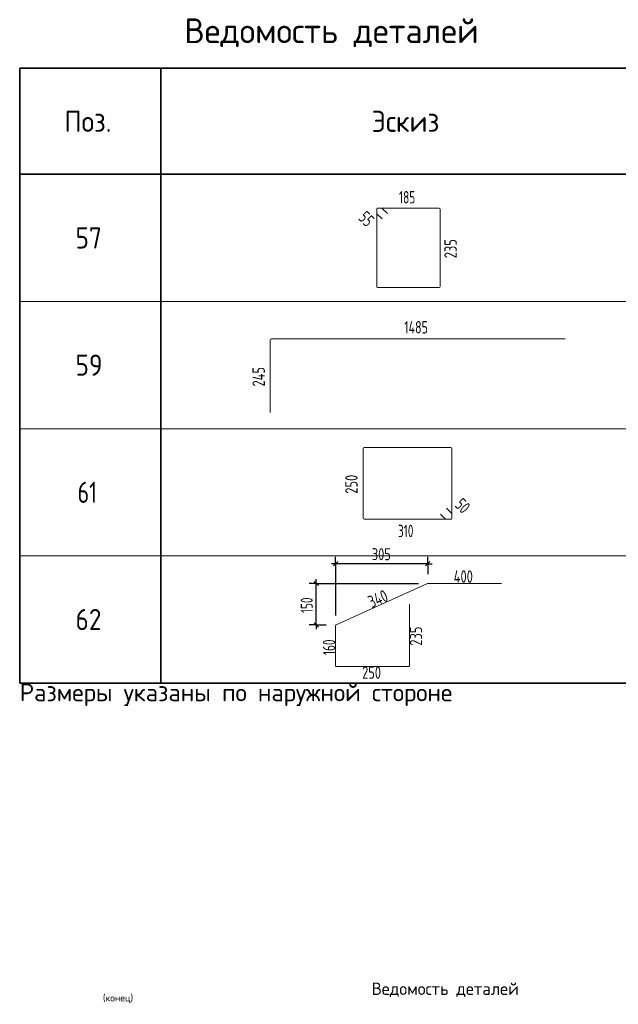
# Model space of a CAD drawing. Header units: metres. Extents: x -38 to 114, y -15 to 21.
# Tile 243 of 244: x 88 to 97, y 2 to 15. Entities that reach past the tile are written whole.
import ezdxf

# ---------------------------------------------------------------- set-up
doc = ezdxf.new("R2010")
doc.units = ezdxf.units.M
doc.layers.add('XR$7$Текст_ общее_1', color=7, linetype='Continuous', lineweight=13)
doc.styles.add('ISOCPEUR', font='txt')

msp = doc.modelspace()

# ---------------------------------------------------------------- linework, layer by layer
at = {"color": 7, "linetype": 'Continuous', "lineweight": 35, "transparency": 33554687}
for p, q in [((88.274, 14.7472), (97.274, 14.7472)), ((88.274, 13.2472), (88.274, 14.7472)), ((88.274, 14.7472), (88.274, 11.4472)), ((90.274, 13.2472), (90.274, 14.7472)), ((90.274, 14.7472), (90.274, 11.4472)), ((97.274, 13.2472), (88.274, 13.2472)), ((88.274, 12.9472), (88.274, 9.6472)), ((90.274, 12.9472), (90.274, 9.6472)), ((88.274, 11.1472), (88.274, 7.8472)), ((90.274, 11.1472), (90.274, 7.8472)), ((88.274, 9.3472), (88.274, 6.0472)), ((90.274, 9.3472), (90.274, 6.0472)), ((88.274, 6.0472), (97.274, 6.0472))]:
    msp.add_line(p, q, dxfattribs=at)
at = {"color": 40, "linetype": 'Continuous', "lineweight": 18, "transparency": 33554687}
for p, q in [((93.3277, 12.6975), (93.3277, 12.7565)), ((93.3277, 11.659), (93.3277, 12.7565)), ((93.404, 12.6166), (93.331, 12.6896)), ((93.3389, 12.7677), (94.212, 12.7677)), ((93.3389, 12.7677), (93.3979, 12.7677)), ((93.4058, 12.7644), (93.4788, 12.6914)), ((94.226, 12.7537), (94.226, 11.659)), ((94.212, 11.645), (93.3417, 11.645)), ((93.1345, 8.3812), (93.1345, 9.3677)), ((93.1502, 9.3834), (94.3749, 9.3834)), ((94.3906, 9.3677), (94.3906, 8.378)), ((94.3157, 8.5241), (94.3869, 8.4529)), ((94.378, 8.3655), (93.1502, 8.3655)), ((94.3032, 8.3692), (94.232, 8.4404)), ((94.378, 8.3655), (94.312, 8.3655)), ((94.3906, 8.444), (94.3906, 8.378)), ((92.7518, 6.8731), (94.049, 7.4568)), ((94.0526, 7.4576), (95.094, 7.4576)), ((93.7899, 7.1641), (93.7899, 6.2927)), ((92.7466, 6.2927), (92.7466, 6.865)), ((93.781, 6.2839), (92.7554, 6.2839))]:
    msp.add_line(p, q, dxfattribs=at)
at = {"color": 7, "linetype": 'Continuous', "lineweight": 13, "transparency": 33554687}
for p, q in [((88.274, 11.4472), (97.274, 11.4472)), ((88.274, 9.6472), (97.274, 9.6472)), ((88.274, 7.8472), (97.274, 7.8472)), ((88.274, 6.0472), (97.274, 6.0472))]:
    msp.add_line(p, q, dxfattribs=at)
at = {"color": 7, "linetype": 'Continuous', "lineweight": 18, "transparency": 33554687}
for p, q in [((91.8183, 9.8762), (91.8183, 10.8935)), ((91.8452, 10.9204), (95.9954, 10.9204))]:
    msp.add_line(p, q, dxfattribs=at)
at = {"color": 253, "linetype": 'Continuous', "lineweight": -3, "true_color": 0xa0a0a0, "transparency": 33554687}
for p, q in [((92.7466, 7.7367), (92.7466, 7.8367)), ((94.0507, 7.7367), (94.0507, 7.8367)), ((92.7466, 7.7367), (92.7466, 7.6367)), ((94.0507, 7.7367), (94.0507, 7.6367)), ((94.0507, 7.7367), (94.0507, 7.5902)), ((92.4726, 7.4576), (92.3726, 7.4576)), ((92.4726, 7.4576), (92.5726, 7.4576)), ((92.4726, 7.4576), (93.918, 7.4576)), ((92.4726, 6.8707), (92.3726, 6.8707)), ((92.4726, 6.8707), (92.5726, 6.8707)), ((92.4726, 6.8707), (92.6139, 6.8707))]:
    msp.add_line(p, q, dxfattribs=at)
at = {"color": 7, "linetype": 'Continuous', "lineweight": 25, "transparency": 33554687}
for p, q in [((92.7466, 7.7367), (92.6866, 7.7367)), ((94.0507, 7.7367), (94.1107, 7.7367)), ((92.4726, 7.4576), (92.4726, 7.5176)), ((92.4726, 6.8707), (92.4726, 7.4576)), ((92.4726, 6.8707), (92.4726, 6.8107))]:
    msp.add_line(p, q, dxfattribs=at)
at = {"color": 7, "linetype": 'Continuous', "lineweight": -3, "transparency": 33554687}
for p, q in [((92.7766, 7.7667), (92.7166, 7.7067)), ((94.0807, 7.7667), (94.0207, 7.7067)), ((92.5026, 7.4276), (92.4426, 7.4876)), ((92.5026, 6.8407), (92.4426, 6.9007))]:
    msp.add_line(p, q, dxfattribs=at)
at = {"color": 253, "linetype": 'Continuous', "lineweight": -3, "true_color": 0xa0a0a0, "transparency": 33554687}
msp.add_lwpolyline([(92.7466, 7.7367), (92.7466, 7.2747), (92.7466, 7.2747), (92.7466, 7.0034)], dxfattribs=at)
at = {"color": 7, "linetype": 'Continuous', "lineweight": 25, "transparency": 33554687}
msp.add_lwpolyline([(94.0507, 7.7367), (93.1321, 7.7367), (93.1321, 7.7367), (92.7466, 7.7367)], dxfattribs=at)
at = {"color": 40, "linetype": 'Continuous', "lineweight": 18, "transparency": 33554687}
for centre, radius, start, end in [((93.3389, 12.7565), 0.0112, 90, 180), ((93.3389, 12.7565), 0.0112, 90, 180), ((93.3389, 12.6975), 0.0112, 180, 225), ((93.3979, 12.7565), 0.0112, 45, 90), ((94.212, 12.7537), 0.014, 0, 90), ((93.3417, 11.659), 0.014, 180, 270), ((94.212, 11.659), 0.014, 270, 0), ((93.1502, 9.3677), 0.0157, 90, 180), ((94.3749, 9.3677), 0.0157, 0, 90), ((93.1502, 8.3812), 0.0157, 180, 270), ((94.312, 8.378), 0.0125, 225, 270), ((94.378, 8.378), 0.0125, 270, 0), ((94.378, 8.378), 0.0125, 270, 0), ((94.378, 8.444), 0.0125, 0, 45), ((94.0526, 7.4487), 0.00884, 90, 114.22775), ((92.7554, 6.865), 0.00884, 114.22775, 180), ((92.7554, 6.2927), 0.00884, 180, 270), ((93.781, 6.2927), 0.00884, 270, 0)]:
    msp.add_arc(centre, radius, start, end, dxfattribs=at)
at = {"color": 7, "linetype": 'Continuous', "lineweight": 18, "transparency": 33554687}
msp.add_arc((91.8452, 10.8935), 0.0269, 90, 180, dxfattribs=at)

# ---------------------------------------------------------------- texts
at = {"color": 7, "linetype": 'Continuous', "lineweight": 35, "transparency": 33554687, "attachment_point": 7, "style": 'ISOCPEUR'}
for s, insert, char_height, width in [('\\W0.98;Ведомость деталей', (90.604, 15.0472), 0.35, 4.509792), ('\\W0.92;Поз.', (88.9065, 13.8472), 0.3, 0.872985), ('\\W0.94;Эскиз', (93.2565, 13.8472), 0.3, 1.176116), ('\\W0.87;57', (89.064, 12.1972), 0.3, 0.550812), ('\\W0.87;59', (89.064, 10.3972), 0.3, 0.550812), ('\\W0.75;61', (89.094, 8.5972), 0.3, 0.472281), ('\\W0.87;62', (89.064, 6.7972), 0.3, 0.550812), ('\\W0.98;Ведомость деталей', (93.2564, 1.6073), 0.175, 2.254896)]:
    msp.add_mtext(s, dxfattribs=dict(at, insert=insert, char_height=char_height, width=width))
at = {"color": 7, "linetype": 'Continuous', "lineweight": 25, "transparency": 33554687, "char_height": 0.175, "attachment_point": 7, "style": 'ISOCPEUR'}
for s, insert, width in [('\\W0.66;185', (93.6439, 12.8353), 0.323636), ('\\W0.70;1485', (93.7178, 10.9944), 0.438726), ('\\W0.66;310', (93.6295, 8.1136), 0.323636), ('\\W0.73;400', (94.4183, 7.4681), 0.371916), ('\\W0.73;250', (93.1212, 6.1087), 0.357628)]:
    msp.add_mtext(s, dxfattribs=dict(at, insert=insert, width=width))
for s, insert, width, rotation in [('\\W0.70;55', (93.0578, 12.618), 0.257046, 315), ('\\W0.73;235', (94.4605, 12.0594), 0.357629, 90), ('\\W0.73;245', (91.7443, 10.2443), 0.371916, 90), ('\\W0.73;250', (93.0576, 8.7275), 0.357629, 90), ('\\W0.70;50', (94.4211, 8.5552), 0.257045, 315), ('\\W0.73;340', (93.256, 7.1058), 0.371916, 24.22774), ('\\W0.73;235', (93.9702, 6.577), 0.357629, 90), ('\\W0.66;160', (92.7412, 6.4443), 0.323636, 90)]:
    msp.add_mtext(s, dxfattribs=dict(at, insert=insert, width=width, rotation=rotation))
at = {"color": 7, "linetype": 'Continuous', "lineweight": -3, "transparency": 33554687, "insert": (93.2586, 7.7867), "char_height": 0.17, "width": 0.357713, "attachment_point": 7, "style": 'ISOCPEUR'}
msp.add_mtext('\\W0.75;305', dxfattribs=at)
at = {"color": 7, "linetype": 'Continuous', "lineweight": -3, "transparency": 33554687, "insert": (92.4226, 7.0381), "char_height": 0.17, "width": 0.323712, "attachment_point": 7, "rotation": 90, "style": 'ISOCPEUR'}
msp.add_mtext('\\W0.68;150', dxfattribs=at)
at = {"color": 7, "linetype": 'Continuous', "lineweight": 13, "transparency": 33554687, "insert": (88.274, 5.7222), "char_height": 0.25, "width": 6.395512, "attachment_point": 7, "style": 'ISOCPEUR'}
msp.add_mtext('\\W0.99;Размеры указаны по наружной стороне', dxfattribs=at)
at = {"layer": 'XR$7$Текст_ общее_1', "color": 7, "linetype": 'Continuous', "lineweight": 13, "transparency": 33554687, "insert": (89.6661, 1.5793), "char_height": 0.1, "width": 0.487826, "attachment_point": 5, "style": 'ISOCPEUR'}
msp.add_mtext('\\A1;{\\fISOCPEUR|i0|b0;\\H0.100000;\\W1.000000;\\C7;(конец)}\\P', dxfattribs=at)

doc.saveas('drawing.dxf')
